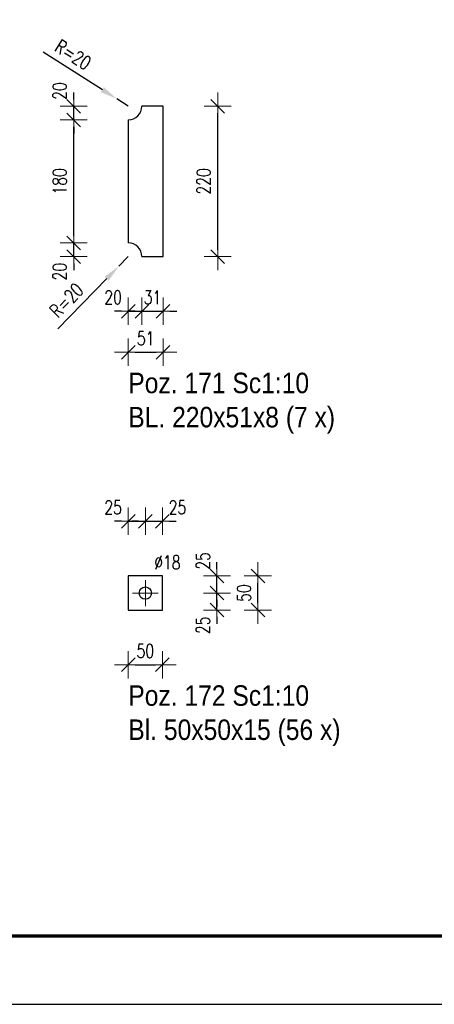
# Model space of a CAD drawing. Header units: millimetres. Extents: x -162 to 500, y 16347 to 16842.
# Tile 8 of 14: x 313 to 373, y 16347 to 16491. Entities that reach past the tile are written whole.
import ezdxf

# ---------------------------------------------------------------- set-up
doc = ezdxf.new("R2010")
doc.units = ezdxf.units.MM
doc.header["$LTSCALE"] = 10
doc.linetypes.add('MITTE', pattern=[2, 1.25, -0.25, 0.25, -0.25])
doc.layers.get('Defpoints').update_dxf_attribs({"color": 1})
doc.layers.add('_FORMATKA', color=8, linetype='Continuous', plot=False)
for name, color, linetype, lineweight in [('_RAMKA', 7, 'Continuous', 35), ('PS_DIM', 4, 'Continuous', 13), ('PS_Mid', 5, 'MITTE', 15), ('PS_Plate', 35, 'Continuous', 30), ('PS_SOLID', 7, 'Continuous', 30), ('PS_TEXT', 3, 'Continuous', 18)]:
    doc.layers.add(name, color=color, linetype=linetype, lineweight=lineweight)
doc.styles.add('gil', font='txt', dxfattribs={"width": 0.9})
doc.styles.add('simplex', font='simplex.shx', dxfattribs={"width": 0.75})
doc.dimstyles.new('1_10_PRZ_DS1-LS10', dxfattribs={"dimtxt": 2, "dimasz": 1, "dimexe": 2, "dimexo": 5, "dimgap": 1, "dimtad": 1, "dimdec": 0, "dimlfac": 10, "dimtxsty": 'simplex', "dimblk": 'dimznak', "dimcen": 2, "dimse1": 1, "dimse2": 1, "dimclrt": 3, "dimadec": 1, "dimazin": 0, "dimtfac": 1, "dimtdec": 0, "dimtix": 1, "dimtmove": 2, "dimatfit": 3, "dimldrblk": 'dim-grot', "dimfxl": 1, "dimarcsym": 0})
doc.dimstyles.new('średnice', dxfattribs={"dimtxt": 2, "dimasz": 2.5, "dimexe": 1, "dimexo": 1, "dimgap": 1, "dimtad": 1, "dimdec": 0, "dimlfac": 10, "dimtxsty": 'simplex', "dimcen": 2, "dimclrd": 256, "dimclre": 256, "dimclrt": 3, "dimadec": 1, "dimazin": 0, "dimtfac": 1, "dimtdec": 0, "dimtix": 1, "dimtmove": 1, "dimatfit": 0, "dimfxl": 1, "dimarcsym": 0})

# ---------------------------------------------------------------- blocks, each defined once
blk = doc.blocks.new('*D463')
at = {"layer": 'Defpoints', "color": 0, "transparency": 16777216}
for p in [(328.55, 16456.05), (327.15, 16454.62)]:
    blk.add_point(p, dxfattribs=at)
at = {"layer": 'PS_DIM', "lineweight": -2, "transparency": 16777216}
for p, q in [((328.55, 16456.05), (327.15, 16454.62)), ((318.22, 16445.47), (325.4, 16452.83))]:
    blk.add_line(p, q, dxfattribs=at)
at = {"layer": 'PS_DIM', "transparency": 16777216}
blk.add_solid([(325.1, 16453.12), (325.7, 16452.54), (327.15, 16454.62)], dxfattribs=at)
at = {"layer": 'PS_DIM', "color": 3, "transparency": 16777216, "insert": (319.5, 16449.65), "char_height": 2, "attachment_point": 5, "rotation": 45.6873, "style": 'simplex'}
blk.add_mtext('R=20', dxfattribs=at)
blk = doc.blocks.new('*D464')
at = {"layer": 'Defpoints', "color": 0, "transparency": 16777216}
for p in [(326.86, 16479.13), (328.55, 16478.05)]:
    blk.add_point(p, dxfattribs=at)
at = {"layer": 'PS_DIM', "lineweight": -2, "transparency": 16777216}
for p, q in [((316.09, 16486.02), (324.75, 16480.48)), ((328.55, 16478.05), (326.86, 16479.13))]:
    blk.add_line(p, q, dxfattribs=at)
at = {"layer": 'PS_DIM', "transparency": 16777216}
blk.add_solid([(324.98, 16480.83), (324.53, 16480.12), (326.86, 16479.13)], dxfattribs=at)
at = {"layer": 'PS_DIM', "color": 3, "transparency": 16777216, "insert": (320.45, 16485.6), "char_height": 2, "attachment_point": 5, "rotation": 327.4037, "style": 'simplex'}
blk.add_mtext('R=20', dxfattribs=at)
blk = doc.blocks.new('dimznak')
at = {"color": 0}
for points in [[(0, 2), (0, -2)], [(-2, 0), (2, 0)]]:
    blk.add_lwpolyline(points, dxfattribs=at)
at = {"color": 2}
blk.add_lwpolyline([(1, 1), (-1, -1)], dxfattribs=at)
blk = doc.blocks.new('*D465')
at = {"layer": 'Defpoints', "color": 0, "transparency": 16777216}
for p in [(328.55, 16458.05), (330.55, 16456.05), (330.55, 16448.05)]:
    blk.add_point(p, dxfattribs=at)
at = {"layer": 'PS_DIM', "color": 0, "lineweight": -2, "transparency": 16777216}
for p, q in [((327.55, 16448.05), (326.55, 16448.05)), ((328.55, 16448.05), (330.55, 16448.05)), ((331.55, 16448.05), (332.55, 16448.05))]:
    blk.add_line(p, q, dxfattribs=at)
blk.add_blockref('dimznak', (328.55, 16448.05), dxfattribs=at)
at = {"layer": 'PS_DIM', "color": 0, "lineweight": -2, "transparency": 16777216, "rotation": 180}
blk.add_blockref('dimznak', (330.55, 16448.05), dxfattribs=at)
at = {"layer": 'PS_DIM', "color": 3, "transparency": 16777216, "insert": (326.33, 16450.09), "char_height": 2, "attachment_point": 5, "style": 'simplex'}
blk.add_mtext('20', dxfattribs=at)
blk = doc.blocks.new('dim-grot')
blk.add_hatch(color=256).paths.add_polyline_path([(0, 0), (-2, 0.5), (-2, -0.5)])
blk.add_lwpolyline([(0, 0), (-2, 0.5), (-2, -0.5), (0, 0)])
blk = doc.blocks.new('*D466')
at = {"layer": 'Defpoints', "color": 0, "transparency": 16777216}
for p in [(330.55, 16456.05), (333.65, 16456.05), (333.65, 16448.05)]:
    blk.add_point(p, dxfattribs=at)
at = {"layer": 'PS_DIM', "color": 0, "lineweight": -2, "transparency": 16777216}
for p, q in [((329.55, 16448.05), (328.55, 16448.05)), ((330.55, 16448.05), (333.65, 16448.05)), ((334.65, 16448.05), (335.65, 16448.05))]:
    blk.add_line(p, q, dxfattribs=at)
blk.add_blockref('dimznak', (330.55, 16448.05), dxfattribs=at)
at = {"layer": 'PS_DIM', "color": 0, "lineweight": -2, "transparency": 16777216, "rotation": 180}
blk.add_blockref('dimznak', (333.65, 16448.05), dxfattribs=at)
at = {"layer": 'PS_DIM', "color": 3, "transparency": 16777216, "insert": (332.1, 16450.09), "char_height": 2, "attachment_point": 5, "style": 'simplex'}
blk.add_mtext('31', dxfattribs=at)
blk = doc.blocks.new('*D468')
at = {"layer": 'Defpoints', "color": 0, "transparency": 16777216}
for p in [(320.55, 16458.05), (328.55, 16458.05), (330.55, 16456.05)]:
    blk.add_point(p, dxfattribs=at)
at = {"layer": 'PS_DIM', "color": 0, "lineweight": -2, "transparency": 16777216}
for p, q in [((320.55, 16459.05), (320.55, 16460.05)), ((320.55, 16456.05), (320.55, 16458.05)), ((320.55, 16455.05), (320.55, 16454.05))]:
    blk.add_line(p, q, dxfattribs=at)
for p, rotation in [((320.55, 16458.05), 270), ((320.55, 16456.05), 90)]:
    blk.add_blockref('dimznak', p, dxfattribs=dict(at, rotation=rotation))
at = {"layer": 'PS_DIM', "color": 3, "transparency": 16777216, "insert": (318.51, 16453.84), "char_height": 2, "attachment_point": 5, "rotation": 90, "style": 'simplex'}
blk.add_mtext('20', dxfattribs=at)
blk = doc.blocks.new('*D470')
at = {"layer": 'Defpoints', "color": 0, "transparency": 16777216}
for p in [(320.55, 16478.05), (330.55, 16478.05), (328.55, 16476.05)]:
    blk.add_point(p, dxfattribs=at)
at = {"layer": 'PS_DIM', "color": 0, "lineweight": -2, "transparency": 16777216}
for p, q in [((320.55, 16479.05), (320.55, 16480.05)), ((320.55, 16476.05), (320.55, 16478.05)), ((320.55, 16475.05), (320.55, 16474.05))]:
    blk.add_line(p, q, dxfattribs=at)
for p, rotation in [((320.55, 16478.05), 270), ((320.55, 16476.05), 90)]:
    blk.add_blockref('dimznak', p, dxfattribs=dict(at, rotation=rotation))
at = {"layer": 'PS_DIM', "color": 3, "transparency": 16777216, "insert": (318.51, 16480.27), "char_height": 2, "attachment_point": 5, "rotation": 90, "style": 'simplex'}
blk.add_mtext('20', dxfattribs=at)
blk = doc.blocks.new('*X462')
at = {"layer": 'PS_SOLID', "color": 7, "linetype": 'Continuous'}
for p, q in [((2.55, 11), (-0.55, 11)), ((2.55, -11), (2.55, 11)), ((-2.55, 9), (-2.55, -9)), ((-0.55, -11), (2.55, -11))]:
    blk.add_line(p, q, dxfattribs=at)
at = {"layer": 'PS_SOLID'}
for centre, start, end in [((-2.55, 11), 270, 0), ((-2.55, -11), 0, 90)]:
    blk.add_arc(centre, 2, start, end, dxfattribs=at)
blk = doc.blocks.new('*D474')
at = {"layer": 'Defpoints', "color": 0, "transparency": 16777216}
for p in [(331.05, 16417.3), (328.55, 16409.3), (331.05, 16406.8)]:
    blk.add_point(p, dxfattribs=at)
at = {"layer": 'PS_DIM', "color": 0, "lineweight": -2, "transparency": 16777216}
for p, q in [((327.55, 16417.3), (326.55, 16417.3)), ((328.55, 16417.3), (331.05, 16417.3)), ((332.05, 16417.3), (333.05, 16417.3))]:
    blk.add_line(p, q, dxfattribs=at)
blk.add_blockref('dimznak', (328.55, 16417.3), dxfattribs=at)
at = {"layer": 'PS_DIM', "color": 0, "lineweight": -2, "transparency": 16777216, "rotation": 180}
blk.add_blockref('dimznak', (331.05, 16417.3), dxfattribs=at)
at = {"layer": 'PS_DIM', "color": 3, "transparency": 16777216, "insert": (326.33, 16419.34), "char_height": 2, "attachment_point": 5, "style": 'simplex'}
blk.add_mtext('25', dxfattribs=at)
blk = doc.blocks.new('*D475')
at = {"layer": 'Defpoints', "color": 0, "transparency": 16777216}
for p in [(333.55, 16417.3), (333.55, 16409.3), (331.05, 16406.8)]:
    blk.add_point(p, dxfattribs=at)
at = {"layer": 'PS_DIM', "color": 0, "lineweight": -2, "transparency": 16777216}
for p, q in [((330.05, 16417.3), (329.05, 16417.3)), ((331.05, 16417.3), (333.55, 16417.3)), ((334.55, 16417.3), (335.55, 16417.3))]:
    blk.add_line(p, q, dxfattribs=at)
blk.add_blockref('dimznak', (331.05, 16417.3), dxfattribs=at)
at = {"layer": 'PS_DIM', "color": 0, "lineweight": -2, "transparency": 16777216, "rotation": 180}
blk.add_blockref('dimznak', (333.55, 16417.3), dxfattribs=at)
at = {"layer": 'PS_DIM', "color": 3, "transparency": 16777216, "insert": (335.76, 16419.34), "char_height": 2, "attachment_point": 5, "style": 'simplex'}
blk.add_mtext('25', dxfattribs=at)
blk = doc.blocks.new('*D476')
at = {"layer": 'Defpoints', "color": 0, "transparency": 16777216}
for p in [(331.05, 16406.8), (341.55, 16406.8), (333.55, 16404.3)]:
    blk.add_point(p, dxfattribs=at)
at = {"layer": 'PS_DIM', "color": 0, "lineweight": -2, "transparency": 16777216}
for p, q in [((341.55, 16407.8), (341.55, 16408.8)), ((341.55, 16404.3), (341.55, 16406.8)), ((341.55, 16403.3), (341.55, 16402.3))]:
    blk.add_line(p, q, dxfattribs=at)
for p, rotation in [((341.55, 16406.8), 270), ((341.55, 16404.3), 90)]:
    blk.add_blockref('dimznak', p, dxfattribs=dict(at, rotation=rotation))
at = {"layer": 'PS_DIM', "color": 3, "transparency": 16777216, "insert": (339.51, 16402.08), "char_height": 2, "attachment_point": 5, "rotation": 90, "style": 'simplex'}
blk.add_mtext('25', dxfattribs=at)
blk = doc.blocks.new('*D477')
at = {"layer": 'Defpoints', "color": 0, "transparency": 16777216}
for p in [(333.55, 16409.3), (341.55, 16409.3), (331.05, 16406.8)]:
    blk.add_point(p, dxfattribs=at)
at = {"layer": 'PS_DIM', "color": 0, "lineweight": -2, "transparency": 16777216}
for p, q in [((341.55, 16410.3), (341.55, 16411.3)), ((341.55, 16406.8), (341.55, 16409.3)), ((341.55, 16405.8), (341.55, 16404.8))]:
    blk.add_line(p, q, dxfattribs=at)
for p, rotation in [((341.55, 16409.3), 270), ((341.55, 16406.8), 90)]:
    blk.add_blockref('dimznak', p, dxfattribs=dict(at, rotation=rotation))
at = {"layer": 'PS_DIM', "color": 3, "transparency": 16777216, "insert": (339.51, 16411.51), "char_height": 2, "attachment_point": 5, "rotation": 90, "style": 'simplex'}
blk.add_mtext('25', dxfattribs=at)
blk = doc.blocks.new('*X472')
at = {"layer": 'PS_Mid', "color": 5, "linetype": 'MITTE'}
for p, q in [((0, 1.9), (0, -1.9)), ((1.9, 0), (-1.9, 0))]:
    blk.add_line(p, q, dxfattribs=at)
at = {"layer": 'PS_SOLID', "color": 7, "linetype": 'Continuous'}
for p, q in [((0, 2.5), (-2.5, 2.5)), ((-2.5, 2.5), (-2.5, -2.5)), ((2.5, 2.5), (0, 2.5)), ((2.5, -2.5), (2.5, 2.5)), ((-2.5, -2.5), (2.5, -2.5))]:
    blk.add_line(p, q, dxfattribs=at)
at = {"layer": 'PS_SOLID', "color": 7}
blk.add_circle((0, 0), 0.9, dxfattribs=at)
blk = doc.blocks.new('*U502')
at = {"layer": '_FORMATKA', "lineweight": -3}
blk.add_lwpolyline([(-650, 0), (0, 0), (0, 420), (-650, 420)], close=True, dxfattribs=at)
at = {"layer": '_RAMKA', "lineweight": -3, "const_width": 0.5}
blk.add_lwpolyline([(-620, 10), (-10, 10), (-10, 410), (-620, 410)], close=True, dxfattribs=at)
blk = doc.blocks.new('*X577')
at = {"color": 3, "style": 'gil', "width": 0.9}
for s, p in [('Poz. 171 Sc1:10', (328.55, 16436.05)), ('BL. 220x51x8 (7 x)', (328.55, 16431.05))]:
    blk.add_text(s, height=3, dxfattribs=at).set_placement(p)
blk = doc.blocks.new('*X578')
at = {"color": 3, "style": 'gil', "width": 0.9}
for s, p in [('Poz. 172 Sc1:10', (328.55, 16390.3)), ('Bl. 50x50x15 (56 x)', (328.55, 16385.3))]:
    blk.add_text(s, height=3, dxfattribs=at).set_placement(p)

msp = doc.modelspace()

# ---------------------------------------------------------------- block references
at = {"layer": 'PS_DIM'}
msp.add_blockref('*U502', (493.6, 16346.61), dxfattribs=at)
at = {"layer": 'PS_Plate'}
msp.add_blockref('*X462', (331.1, 16467.05), dxfattribs=at)
at = {"layer": 'PS_Plate', "color": 35}
msp.add_blockref('*X472', (331.05, 16406.8), dxfattribs=at)
at = {"layer": 'PS_TEXT'}
for name in ['*X577', '*X578']:
    msp.add_blockref(name, (0, 0), dxfattribs=at)

# ---------------------------------------------------------------- texts
at = {"layer": 'PS_DIM', "insert": (332.35, 16410.28), "char_height": 2, "attachment_point": 7, "style": 'simplex'}
msp.add_mtext('\\A1;%%c18', dxfattribs=at)

# ---------------------------------------------------------------- dimensions: what is measured, and where the dimension line sits
at = {"layer": 'PS_DIM'}
for center, mpoint, picture, middle in [((328.55, 16478.05), (326.86, 16479.13), '*D464', (320.45, 16485.6)), ((328.55, 16456.05), (327.15, 16454.62), '*D463', (319.5, 16449.65))]:
    dim = msp.add_radius_dim(center=center, mpoint=mpoint, text='R=20', dimstyle='średnice', dxfattribs=at)
    dim.commit()
    dim.dimension.update_dxf_attribs({"geometry": picture, "text_midpoint": middle})
for base, p1, p2, text, picture, middle in [((320.55, 16478.05), (328.55, 16476.05), (330.55, 16478.05), '20', '*D470', (318.51, 16480.27)), ((320.55, 16458.05), (330.55, 16456.05), (328.55, 16458.05), '20', '*D468', (318.51, 16453.84)), ((341.55, 16409.3), (331.05, 16406.8), (333.55, 16409.3), '25', '*D477', (339.51, 16411.51)), ((341.55, 16406.8), (333.55, 16404.3), (331.05, 16406.8), '25', '*D476', (339.51, 16402.08))]:
    dim = msp.add_linear_dim(base=base, p1=p1, p2=p2, angle=90, text=text, dimstyle='1_10_PRZ_DS1-LS10', dxfattribs=at)
    dim.commit()
    dim.dimension.update_dxf_attribs({"geometry": picture, "text_midpoint": middle, "dimtype": 128})
for base, p1, p2, location, text in [((341.65, 16478.05), (333.65, 16456.05), (333.65, 16478.05), (339.61, 16467.05), '220'), ((320.55, 16476.05), (328.55, 16458.05), (328.55, 16476.05), (318.51, 16467.05), '180'), ((347.55, 16409.3), (333.55, 16404.3), (333.55, 16409.3), (345.51, 16406.8), '50')]:
    msp.add_linear_dim(base=base, p1=p1, p2=p2, angle=90, location=location, text=text, dimstyle='1_10_PRZ_DS1-LS10', dxfattribs=at).render()
for base, p1, p2, text, picture, middle in [((330.55, 16448.05), (328.55, 16458.05), (330.55, 16456.05), '20', '*D465', (326.33, 16450.09)), ((333.65, 16448.05), (330.55, 16456.05), (333.65, 16456.05), '31', '*D466', (332.1, 16450.09)), ((331.05, 16417.3), (328.55, 16409.3), (331.05, 16406.8), '25', '*D474', (326.33, 16419.34)), ((333.55, 16417.3), (331.05, 16406.8), (333.55, 16409.3), '25', '*D475', (335.76, 16419.34))]:
    dim = msp.add_linear_dim(base=base, p1=p1, p2=p2, text=text, dimstyle='1_10_PRZ_DS1-LS10', dxfattribs=at)
    dim.commit()
    dim.dimension.update_dxf_attribs({"geometry": picture, "text_midpoint": middle, "dimtype": 128})
for base, p1, p2, location, text in [((333.65, 16442.05), (328.55, 16456.05), (333.65, 16456.05), (331.1, 16444.09), '51'), ((333.55, 16396.3), (328.55, 16404.3), (333.55, 16404.3), (331.05, 16398.34), '50')]:
    msp.add_linear_dim(base=base, p1=p1, p2=p2, location=location, text=text, dimstyle='1_10_PRZ_DS1-LS10', dxfattribs=at).render()

doc.saveas('drawing.dxf')
